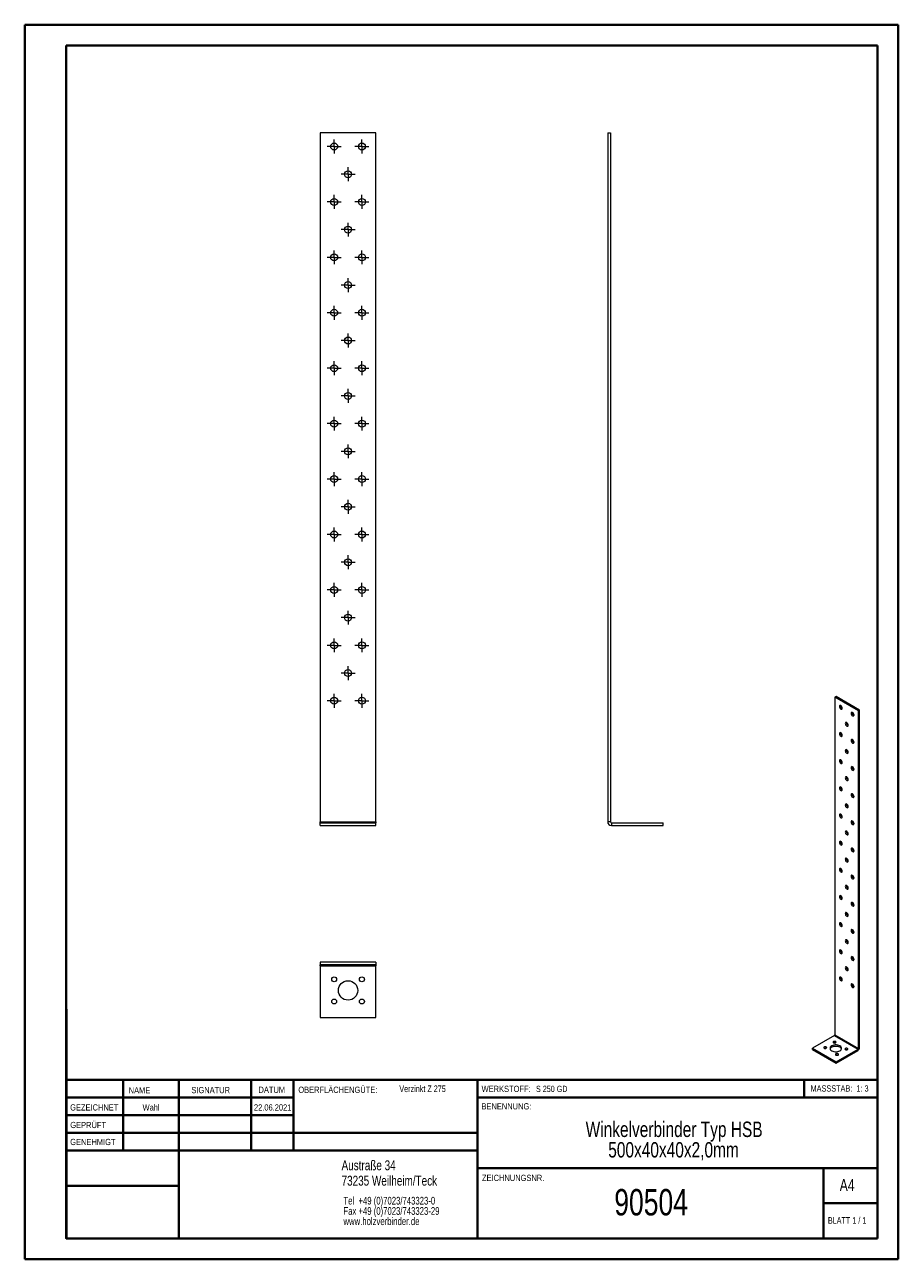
# Model space of a CAD drawing. Header units: millimetres. Extents: x 0 to 210, y 0 to 297.
import ezdxf

# ---------------------------------------------------------------- set-up
doc = ezdxf.new("R2010")
doc.units = ezdxf.units.MM
doc.styles.add('SLDTEXTSTYLE0', font='TXT', dxfattribs={"width": 0.75})
doc.styles.add('SLDTEXTSTYLE1', font='TXT', dxfattribs={"width": 0.681818})
doc.styles.add('SLDTEXTSTYLE2', font='TXT', dxfattribs={"width": 0.7})
doc.styles.add('SLDTEXTSTYLE3', font='TXT', dxfattribs={"width": 0.6875})

# ---------------------------------------------------------------- blocks, each defined once
blk = doc.blocks.new('SW_NOTE_0')
at = {"color": 0, "linetype": 'Continuous', "lineweight": 0, "char_height": 1.8521, "attachment_point": 1, "style": 'SLDTEXTSTYLE0'}
for s, insert in [('Tel  +49 (0)7023/743323-0', (0, 2.39)), ('Fax +49 (0)7023/743323-29', (0, -0.08)), ('www.holzverbinder.de', (0, -2.55))]:
    blk.add_mtext(s, dxfattribs=dict(at, insert=insert))
blk = doc.blocks.new('SW_NOTE_1')
at = {"color": 0, "linetype": 'Continuous', "lineweight": 0, "char_height": 3.7042, "attachment_point": 2, "style": 'SLDTEXTSTYLE0'}
for s, insert in [('Winkelverbinder Typ HSB', (28.82, 4.77)), ('500x40x40x2,0mm', (28.68, -0.16))]:
    blk.add_mtext(s, dxfattribs=dict(at, insert=insert))
blk = doc.blocks.new('SW_CENTERMARKSYMBOL_0')
at = {"color": 0, "linetype": 'Continuous', "lineweight": 0}
for p, q in [((-0.83, 0), (-1.67, 0)), ((0, 0), (-0.83, 0)), ((0, 0.83), (0, 1.67)), ((0, 0), (0, 0.83)), ((0, 0), (0, -0.83)), ((0, 0), (0.83, 0)), ((0.83, 0), (1.67, 0)), ((0, -0.83), (0, -1.67))]:
    blk.add_line(p, q, dxfattribs=at)
blk = doc.blocks.new('SW_CENTERMARKSYMBOL_1')
at = {"color": 0, "linetype": 'Continuous', "lineweight": 0}
for p, q in [((-0.83, 0), (-1.67, 0)), ((0, 0), (-0.83, 0)), ((0, 0.83), (0, 1.67)), ((0, 0), (0, 0.83)), ((0, 0), (0, -0.83)), ((0, 0), (0.83, 0)), ((0.83, 0), (1.67, 0)), ((0, -0.83), (0, -1.67))]:
    blk.add_line(p, q, dxfattribs=at)
blk = doc.blocks.new('SW_CENTERMARKSYMBOL_2')
at = {"color": 0, "linetype": 'Continuous', "lineweight": 0}
for p, q in [((-0.83, 0), (-1.67, 0)), ((0, 0), (-0.83, 0)), ((0, 0.83), (0, 1.67)), ((0, 0), (0, 0.83)), ((0, 0), (0, -0.83)), ((0, 0), (0.83, 0)), ((0.83, 0), (1.67, 0)), ((0, -0.83), (0, -1.67))]:
    blk.add_line(p, q, dxfattribs=at)
blk = doc.blocks.new('SW_CENTERMARKSYMBOL_3')
at = {"color": 0, "linetype": 'Continuous', "lineweight": 0}
for p, q in [((-0.83, 0), (-1.67, 0)), ((0, 0), (-0.83, 0)), ((0, 0.83), (0, 1.67)), ((0, 0), (0, 0.83)), ((0, 0), (0, -0.83)), ((0, 0), (0.83, 0)), ((0.83, 0), (1.67, 0)), ((0, -0.83), (0, -1.67))]:
    blk.add_line(p, q, dxfattribs=at)
blk = doc.blocks.new('SW_CENTERMARKSYMBOL_4')
at = {"color": 0, "linetype": 'Continuous', "lineweight": 0}
for p, q in [((-0.83, 0), (-1.67, 0)), ((0, 0), (-0.83, 0)), ((0, 0.83), (0, 1.67)), ((0, 0), (0, 0.83)), ((0, 0), (0, -0.83)), ((0, 0), (0.83, 0)), ((0.83, 0), (1.67, 0)), ((0, -0.83), (0, -1.67))]:
    blk.add_line(p, q, dxfattribs=at)
blk = doc.blocks.new('SW_CENTERMARKSYMBOL_5')
at = {"color": 0, "linetype": 'Continuous', "lineweight": 0}
for p, q in [((-0.83, 0), (-1.67, 0)), ((0, 0), (-0.83, 0)), ((0, 0.83), (0, 1.67)), ((0, 0), (0, 0.83)), ((0, 0), (0, -0.83)), ((0, 0), (0.83, 0)), ((0.83, 0), (1.67, 0)), ((0, -0.83), (0, -1.67))]:
    blk.add_line(p, q, dxfattribs=at)
blk = doc.blocks.new('SW_CENTERMARKSYMBOL_6')
at = {"color": 0, "linetype": 'Continuous', "lineweight": 0}
for p, q in [((-0.83, 0), (-1.67, 0)), ((0, 0), (-0.83, 0)), ((0, 0.83), (0, 1.67)), ((0, 0), (0, 0.83)), ((0, 0), (0, -0.83)), ((0, 0), (0.83, 0)), ((0.83, 0), (1.67, 0)), ((0, -0.83), (0, -1.67))]:
    blk.add_line(p, q, dxfattribs=at)
blk = doc.blocks.new('SW_CENTERMARKSYMBOL_7')
at = {"color": 0, "linetype": 'Continuous', "lineweight": 0}
for p, q in [((-0.83, 0), (-1.67, 0)), ((0, 0), (-0.83, 0)), ((0, 0.83), (0, 1.67)), ((0, 0), (0, 0.83)), ((0, 0), (0, -0.83)), ((0, 0), (0.83, 0)), ((0.83, 0), (1.67, 0)), ((0, -0.83), (0, -1.67))]:
    blk.add_line(p, q, dxfattribs=at)
blk = doc.blocks.new('SW_CENTERMARKSYMBOL_8')
at = {"color": 0, "linetype": 'Continuous', "lineweight": 0}
for p, q in [((-0.83, 0), (-1.67, 0)), ((0, 0), (-0.83, 0)), ((0, 0.83), (0, 1.67)), ((0, 0), (0, 0.83)), ((0, 0), (0, -0.83)), ((0, 0), (0.83, 0)), ((0.83, 0), (1.67, 0)), ((0, -0.83), (0, -1.67))]:
    blk.add_line(p, q, dxfattribs=at)
blk = doc.blocks.new('SW_CENTERMARKSYMBOL_9')
at = {"color": 0, "linetype": 'Continuous', "lineweight": 0}
for p, q in [((-0.83, 0), (-1.67, 0)), ((0, 0), (-0.83, 0)), ((0, 0.83), (0, 1.67)), ((0, 0), (0, 0.83)), ((0, 0), (0, -0.83)), ((0, 0), (0.83, 0)), ((0.83, 0), (1.67, 0)), ((0, -0.83), (0, -1.67))]:
    blk.add_line(p, q, dxfattribs=at)
blk = doc.blocks.new('SW_CENTERMARKSYMBOL_10')
at = {"color": 0, "linetype": 'Continuous', "lineweight": 0}
for p, q in [((-0.83, 0), (-1.67, 0)), ((0, 0), (-0.83, 0)), ((0, 0.83), (0, 1.67)), ((0, 0), (0, 0.83)), ((0, 0), (0, -0.83)), ((0, 0), (0.83, 0)), ((0.83, 0), (1.67, 0)), ((0, -0.83), (0, -1.67))]:
    blk.add_line(p, q, dxfattribs=at)
blk = doc.blocks.new('SW_CENTERMARKSYMBOL_11')
at = {"color": 0, "linetype": 'Continuous', "lineweight": 0}
for p, q in [((-0.83, 0), (-1.67, 0)), ((0, 0), (-0.83, 0)), ((0, 0.83), (0, 1.67)), ((0, 0), (0, 0.83)), ((0, 0), (0, -0.83)), ((0, 0), (0.83, 0)), ((0.83, 0), (1.67, 0)), ((0, -0.83), (0, -1.67))]:
    blk.add_line(p, q, dxfattribs=at)
blk = doc.blocks.new('SW_CENTERMARKSYMBOL_12')
at = {"color": 0, "linetype": 'Continuous', "lineweight": 0}
for p, q in [((-0.83, 0), (-1.67, 0)), ((0, 0), (-0.83, 0)), ((0, 0.83), (0, 1.67)), ((0, 0), (0, 0.83)), ((0, 0), (0, -0.83)), ((0, 0), (0.83, 0)), ((0.83, 0), (1.67, 0)), ((0, -0.83), (0, -1.67))]:
    blk.add_line(p, q, dxfattribs=at)
blk = doc.blocks.new('SW_CENTERMARKSYMBOL_13')
at = {"color": 0, "linetype": 'Continuous', "lineweight": 0}
for p, q in [((-0.83, 0), (-1.67, 0)), ((0, 0), (-0.83, 0)), ((0, 0.83), (0, 1.67)), ((0, 0), (0, 0.83)), ((0, 0), (0, -0.83)), ((0, 0), (0.83, 0)), ((0.83, 0), (1.67, 0)), ((0, -0.83), (0, -1.67))]:
    blk.add_line(p, q, dxfattribs=at)
blk = doc.blocks.new('SW_CENTERMARKSYMBOL_14')
at = {"color": 0, "linetype": 'Continuous', "lineweight": 0}
for p, q in [((-0.83, 0), (-1.67, 0)), ((0, 0), (-0.83, 0)), ((0, 0.83), (0, 1.67)), ((0, 0), (0, 0.83)), ((0, 0), (0, -0.83)), ((0, 0), (0.83, 0)), ((0.83, 0), (1.67, 0)), ((0, -0.83), (0, -1.67))]:
    blk.add_line(p, q, dxfattribs=at)
blk = doc.blocks.new('SW_CENTERMARKSYMBOL_15')
at = {"color": 0, "linetype": 'Continuous', "lineweight": 0}
for p, q in [((-0.83, 0), (-1.67, 0)), ((0, 0), (-0.83, 0)), ((0, 0.83), (0, 1.67)), ((0, 0), (0, 0.83)), ((0, 0), (0, -0.83)), ((0, 0), (0.83, 0)), ((0.83, 0), (1.67, 0)), ((0, -0.83), (0, -1.67))]:
    blk.add_line(p, q, dxfattribs=at)
blk = doc.blocks.new('SW_CENTERMARKSYMBOL_16')
at = {"color": 0, "linetype": 'Continuous', "lineweight": 0}
for p, q in [((-0.83, 0), (-1.67, 0)), ((0, 0), (-0.83, 0)), ((0, 0.83), (0, 1.67)), ((0, 0), (0, 0.83)), ((0, 0), (0, -0.83)), ((0, 0), (0.83, 0)), ((0.83, 0), (1.67, 0)), ((0, -0.83), (0, -1.67))]:
    blk.add_line(p, q, dxfattribs=at)
blk = doc.blocks.new('SW_CENTERMARKSYMBOL_17')
at = {"color": 0, "linetype": 'Continuous', "lineweight": 0}
for p, q in [((-0.83, 0), (-1.67, 0)), ((0, 0), (-0.83, 0)), ((0, 0.83), (0, 1.67)), ((0, 0), (0, 0.83)), ((0, 0), (0, -0.83)), ((0, 0), (0.83, 0)), ((0.83, 0), (1.67, 0)), ((0, -0.83), (0, -1.67))]:
    blk.add_line(p, q, dxfattribs=at)
blk = doc.blocks.new('SW_CENTERMARKSYMBOL_18')
at = {"color": 0, "linetype": 'Continuous', "lineweight": 0}
for p, q in [((-0.83, 0), (-1.67, 0)), ((0, 0), (-0.83, 0)), ((0, 0.83), (0, 1.67)), ((0, 0), (0, 0.83)), ((0, 0), (0, -0.83)), ((0, 0), (0.83, 0)), ((0.83, 0), (1.67, 0)), ((0, -0.83), (0, -1.67))]:
    blk.add_line(p, q, dxfattribs=at)
blk = doc.blocks.new('SW_CENTERMARKSYMBOL_19')
at = {"color": 0, "linetype": 'Continuous', "lineweight": 0}
for p, q in [((-0.83, 0), (-1.67, 0)), ((0, 0), (-0.83, 0)), ((0, 0.83), (0, 1.67)), ((0, 0), (0, 0.83)), ((0, 0), (0, -0.83)), ((0, 0), (0.83, 0)), ((0.83, 0), (1.67, 0)), ((0, -0.83), (0, -1.67))]:
    blk.add_line(p, q, dxfattribs=at)
blk = doc.blocks.new('SW_CENTERMARKSYMBOL_20')
at = {"color": 0, "linetype": 'Continuous', "lineweight": 0}
for p, q in [((-0.83, 0), (-1.67, 0)), ((0, 0), (-0.83, 0)), ((0, 0.83), (0, 1.67)), ((0, 0), (0, 0.83)), ((0, 0), (0, -0.83)), ((0, 0), (0.83, 0)), ((0.83, 0), (1.67, 0)), ((0, -0.83), (0, -1.67))]:
    blk.add_line(p, q, dxfattribs=at)
blk = doc.blocks.new('SW_CENTERMARKSYMBOL_21')
at = {"color": 0, "linetype": 'Continuous', "lineweight": 0}
for p, q in [((-0.83, 0), (-1.67, 0)), ((0, 0), (-0.83, 0)), ((0, 0.83), (0, 1.67)), ((0, 0), (0, 0.83)), ((0, 0), (0, -0.83)), ((0, 0), (0.83, 0)), ((0.83, 0), (1.67, 0)), ((0, -0.83), (0, -1.67))]:
    blk.add_line(p, q, dxfattribs=at)
blk = doc.blocks.new('SW_CENTERMARKSYMBOL_22')
at = {"color": 0, "linetype": 'Continuous', "lineweight": 0}
for p, q in [((-0.83, 0), (-1.67, 0)), ((0, 0), (-0.83, 0)), ((0, 0.83), (0, 1.67)), ((0, 0), (0, 0.83)), ((0, 0), (0, -0.83)), ((0, 0), (0.83, 0)), ((0.83, 0), (1.67, 0)), ((0, -0.83), (0, -1.67))]:
    blk.add_line(p, q, dxfattribs=at)
blk = doc.blocks.new('SW_CENTERMARKSYMBOL_23')
at = {"color": 0, "linetype": 'Continuous', "lineweight": 0}
for p, q in [((-0.83, 0), (-1.67, 0)), ((0, 0), (-0.83, 0)), ((0, 0.83), (0, 1.67)), ((0, 0), (0, 0.83)), ((0, 0), (0, -0.83)), ((0, 0), (0.83, 0)), ((0.83, 0), (1.67, 0)), ((0, -0.83), (0, -1.67))]:
    blk.add_line(p, q, dxfattribs=at)
blk = doc.blocks.new('SW_CENTERMARKSYMBOL_24')
at = {"color": 0, "linetype": 'Continuous', "lineweight": 0}
for p, q in [((-0.83, 0), (-1.67, 0)), ((0, 0), (-0.83, 0)), ((0, 0.83), (0, 1.67)), ((0, 0), (0, 0.83)), ((0, 0), (0, -0.83)), ((0, 0), (0.83, 0)), ((0.83, 0), (1.67, 0)), ((0, -0.83), (0, -1.67))]:
    blk.add_line(p, q, dxfattribs=at)
blk = doc.blocks.new('SW_CENTERMARKSYMBOL_25')
at = {"color": 0, "linetype": 'Continuous', "lineweight": 0}
for p, q in [((-0.83, 0), (-1.67, 0)), ((0, 0), (-0.83, 0)), ((0, 0.83), (0, 1.67)), ((0, 0), (0, 0.83)), ((0, 0), (0, -0.83)), ((0, 0), (0.83, 0)), ((0.83, 0), (1.67, 0)), ((0, -0.83), (0, -1.67))]:
    blk.add_line(p, q, dxfattribs=at)
blk = doc.blocks.new('SW_CENTERMARKSYMBOL_26')
at = {"color": 0, "linetype": 'Continuous', "lineweight": 0}
for p, q in [((-0.83, 0), (-1.67, 0)), ((0, 0), (-0.83, 0)), ((0, 0.83), (0, 1.67)), ((0, 0), (0, 0.83)), ((0, 0), (0, -0.83)), ((0, 0), (0.83, 0)), ((0.83, 0), (1.67, 0)), ((0, -0.83), (0, -1.67))]:
    blk.add_line(p, q, dxfattribs=at)
blk = doc.blocks.new('SW_CENTERMARKSYMBOL_27')
at = {"color": 0, "linetype": 'Continuous', "lineweight": 0}
for p, q in [((-0.83, 0), (-1.67, 0)), ((0, 0), (-0.83, 0)), ((0, 0.83), (0, 1.67)), ((0, 0), (0, 0.83)), ((0, 0), (0, -0.83)), ((0, 0), (0.83, 0)), ((0.83, 0), (1.67, 0)), ((0, -0.83), (0, -1.67))]:
    blk.add_line(p, q, dxfattribs=at)
blk = doc.blocks.new('SW_CENTERMARKSYMBOL_28')
at = {"color": 0, "linetype": 'Continuous', "lineweight": 0}
for p, q in [((-0.83, 0), (-1.67, 0)), ((0, 0), (-0.83, 0)), ((0, 0.83), (0, 1.67)), ((0, 0), (0, 0.83)), ((0, 0), (0, -0.83)), ((0, 0), (0.83, 0)), ((0.83, 0), (1.67, 0)), ((0, -0.83), (0, -1.67))]:
    blk.add_line(p, q, dxfattribs=at)
blk = doc.blocks.new('SW_CENTERMARKSYMBOL_29')
at = {"color": 0, "linetype": 'Continuous', "lineweight": 0}
for p, q in [((-0.83, 0), (-1.67, 0)), ((0, 0), (-0.83, 0)), ((0, 0.83), (0, 1.67)), ((0, 0), (0, 0.83)), ((0, 0), (0, -0.83)), ((0, 0), (0.83, 0)), ((0.83, 0), (1.67, 0)), ((0, -0.83), (0, -1.67))]:
    blk.add_line(p, q, dxfattribs=at)
blk = doc.blocks.new('SW_CENTERMARKSYMBOL_30')
at = {"color": 0, "linetype": 'Continuous', "lineweight": 0}
for p, q in [((-0.83, 0), (-1.67, 0)), ((0, 0), (-0.83, 0)), ((0, 0.83), (0, 1.67)), ((0, 0), (0, 0.83)), ((0, 0), (0, -0.83)), ((0, 0), (0.83, 0)), ((0.83, 0), (1.67, 0)), ((0, -0.83), (0, -1.67))]:
    blk.add_line(p, q, dxfattribs=at)
blk = doc.blocks.new('SW_CENTERMARKSYMBOL_31')
at = {"color": 0, "linetype": 'Continuous', "lineweight": 0}
for p, q in [((-0.83, 0), (-1.67, 0)), ((0, 0), (-0.83, 0)), ((0, 0.83), (0, 1.67)), ((0, 0), (0, 0.83)), ((0, 0), (0, -0.83)), ((0, 0), (0.83, 0)), ((0.83, 0), (1.67, 0)), ((0, -0.83), (0, -1.67))]:
    blk.add_line(p, q, dxfattribs=at)

msp = doc.modelspace()

# ---------------------------------------------------------------- linework, layer by layer
at = {"color": 7, "linetype": 'Continuous', "lineweight": 40}
for p, q in [((0.08, 0.21), (0.08, 297.21)), ((0.08, 297.21), (210.08, 297.21)), ((210.08, 0.21), (210.08, 297.21)), ((210.08, 292.21), (210.08, 297.21)), ((10.08, 292.21), (205.08, 292.21)), ((10.08, 5.21), (10.08, 292.21)), ((205.08, 5.21), (205.08, 292.21)), ((10.11, 60.37), (10.11, 5.12)), ((205.08, 43.37), (10.11, 43.37)), ((23.71, 43.37), (23.71, 26.37)), ((37.1, 43.37), (37.1, 5.12)), ((54.51, 43.37), (54.51, 26.37)), ((64.71, 26.37), (64.71, 43.37)), ((108.91, 43.37), (108.91, 5.12)), ((187.47, 39.12), (187.47, 43.37)), ((64.71, 39.1), (10.11, 39.1)), ((205.08, 39.12), (108.91, 39.12)), ((64.71, 34.87), (10.11, 34.87)), ((108.91, 30.62), (10.11, 30.62)), ((108.91, 26.37), (10.11, 26.37)), ((108.91, 22.12), (205.08, 22.12)), ((192.08, 5.21), (192.08, 22.21)), ((37.1, 17.87), (10.11, 17.87)), ((10.11, 13.71), (10.08, 13.71)), ((205.08, 13.71), (192.08, 13.71)), ((10.11, 9.46), (10.08, 9.46)), ((10.08, 5.21), (205.08, 5.21)), ((205.08, 5.21), (180.99, 5.21)), ((0.08, 0.21), (210.08, 0.21))]:
    msp.add_line(p, q, dxfattribs=at)
at = {"color": 7, "linetype": 'Continuous', "lineweight": 15}
for p, q in [((71.14, 271.24), (71.14, 105.49)), ((84.47, 271.24), (71.14, 271.24)), ((84.47, 105.49), (84.47, 271.24)), ((140.22, 271.24), (140.88, 271.24)), ((140.22, 271.24), (140.22, 105.49)), ((140.88, 271.24), (140.88, 105.49)), ((195.13, 135.6), (194.84, 135.44)), ((200.5, 132.17), (194.84, 135.44)), ((194.84, 135.44), (194.84, 54.23)), ((200.78, 132.34), (195.13, 135.6)), ((200.78, 132.34), (200.5, 132.17)), ((200.5, 50.96), (200.5, 132.17)), ((200.78, 51.13), (200.78, 132.34)), ((71.14, 105.49), (84.47, 105.49)), ((71.14, 105.24), (71.14, 105.49)), ((71.14, 104.58), (71.14, 105.24)), ((71.14, 105.24), (84.47, 105.24)), ((71.14, 104.58), (84.47, 104.58)), ((84.47, 105.49), (84.47, 105.24)), ((84.47, 104.58), (84.47, 105.24)), ((140.88, 105.49), (140.22, 105.49)), ((141.13, 105.24), (141.13, 104.58)), ((141.13, 105.24), (153.55, 105.24)), ((141.13, 104.58), (153.55, 104.58)), ((153.55, 104.58), (153.55, 105.24)), ((71.14, 71.73), (71.14, 71.07)), ((84.47, 71.73), (71.14, 71.73)), ((84.47, 71.73), (84.47, 71.07)), ((84.47, 71.07), (71.14, 71.07)), ((71.14, 70.82), (71.14, 71.07)), ((71.14, 70.82), (84.47, 70.82)), ((71.14, 70.82), (71.14, 58.4)), ((84.47, 71.07), (84.47, 70.82)), ((84.47, 58.4), (84.47, 70.82)), ((71.14, 58.4), (84.47, 58.4)), ((194.74, 54.05), (189.47, 51.01)), ((194.74, 54.05), (200.4, 50.78)), ((194.84, 54.23), (200.5, 50.96)), ((189.47, 50.68), (189.47, 51.01)), ((189.47, 51.01), (195.13, 47.74)), ((189.47, 50.68), (195.13, 47.42)), ((195.13, 47.74), (200.4, 50.78)), ((200.4, 50.46), (200.4, 50.78)), ((200.78, 51.13), (200.5, 50.96)), ((195.13, 47.42), (200.4, 50.46)), ((195.13, 47.42), (195.13, 47.74))]:
    msp.add_line(p, q, dxfattribs=at)
at = {"color": 7, "linetype": 'Continuous', "lineweight": 0}
for p, q in [((64.71, 39.12), (10.11, 39.12)), ((23.71, 5.21), (23.71, 5.12)), ((54.51, 5.21), (54.51, 5.12))]:
    msp.add_line(p, q, dxfattribs=at)
at = {"color": 7, "linetype": 'Continuous', "lineweight": 15, "flags": 128}
for points in [[(196.61, 132.78), (196.59, 132.96), (196.51, 133.13), (196.39, 133.29), (196.26, 133.4), (196.12, 133.44), (196.01, 133.42), (195.93, 133.33), (195.91, 133.19), (195.93, 133.02), (196.01, 132.84), (196.12, 132.69), (196.26, 132.58), (196.39, 132.53), (196.51, 132.56), (196.59, 132.64), (196.61, 132.78)], [(199.44, 131.15), (199.41, 131.32), (199.34, 131.5), (199.22, 131.65), (199.09, 131.76), (198.95, 131.81), (198.84, 131.79), (198.76, 131.7), (198.73, 131.56), (198.76, 131.39), (198.84, 131.21), (198.95, 131.06), (199.09, 130.95), (199.22, 130.9), (199.34, 130.92), (199.41, 131.01), (199.44, 131.15)], [(198.03, 128.7), (198, 128.87), (197.92, 129.05), (197.81, 129.2), (197.67, 129.31), (197.54, 129.36), (197.42, 129.34), (197.35, 129.25), (197.32, 129.11), (197.35, 128.94), (197.42, 128.76), (197.54, 128.61), (197.67, 128.5), (197.81, 128.45), (197.92, 128.47), (198, 128.56), (198.03, 128.7)], [(196.61, 126.25), (196.59, 126.42), (196.51, 126.6), (196.39, 126.75), (196.26, 126.86), (196.12, 126.91), (196.01, 126.89), (195.93, 126.8), (195.91, 126.66), (195.93, 126.49), (196.01, 126.31), (196.12, 126.16), (196.26, 126.05), (196.39, 126), (196.51, 126.02), (196.59, 126.11), (196.61, 126.25)], [(199.44, 124.62), (199.41, 124.79), (199.34, 124.97), (199.22, 125.12), (199.09, 125.23), (198.95, 125.28), (198.84, 125.26), (198.76, 125.17), (198.73, 125.03), (198.76, 124.86), (198.84, 124.68), (198.95, 124.52), (199.09, 124.41), (199.22, 124.37), (199.34, 124.39), (199.41, 124.48), (199.44, 124.62)], [(198.03, 122.17), (198, 122.34), (197.92, 122.52), (197.81, 122.67), (197.67, 122.78), (197.54, 122.83), (197.42, 122.81), (197.35, 122.72), (197.32, 122.58), (197.35, 122.41), (197.42, 122.23), (197.54, 122.07), (197.67, 121.97), (197.81, 121.92), (197.92, 121.94), (198, 122.03), (198.03, 122.17)], [(196.61, 119.72), (196.59, 119.89), (196.51, 120.07), (196.39, 120.22), (196.26, 120.33), (196.12, 120.38), (196.01, 120.36), (195.93, 120.27), (195.91, 120.13), (195.93, 119.96), (196.01, 119.78), (196.12, 119.62), (196.26, 119.52), (196.39, 119.47), (196.51, 119.49), (196.59, 119.58), (196.61, 119.72)], [(198.03, 115.64), (198, 115.81), (197.92, 115.99), (197.81, 116.14), (197.67, 116.25), (197.54, 116.3), (197.42, 116.27), (197.35, 116.19), (197.32, 116.05), (197.35, 115.87), (197.42, 115.7), (197.54, 115.54), (197.67, 115.43), (197.81, 115.39), (197.92, 115.41), (198, 115.5), (198.03, 115.64)], [(199.44, 118.09), (199.41, 118.26), (199.34, 118.44), (199.22, 118.59), (199.09, 118.7), (198.95, 118.75), (198.84, 118.72), (198.76, 118.64), (198.73, 118.49), (198.76, 118.32), (198.84, 118.15), (198.95, 117.99), (199.09, 117.88), (199.22, 117.84), (199.34, 117.86), (199.41, 117.95), (199.44, 118.09)], [(196.61, 113.19), (196.59, 113.36), (196.51, 113.54), (196.39, 113.69), (196.26, 113.8), (196.12, 113.85), (196.01, 113.82), (195.93, 113.74), (195.91, 113.6), (195.93, 113.42), (196.01, 113.25), (196.12, 113.09), (196.26, 112.98), (196.39, 112.94), (196.51, 112.96), (196.59, 113.05), (196.61, 113.19)], [(199.44, 111.55), (199.41, 111.73), (199.34, 111.9), (199.22, 112.06), (199.09, 112.17), (198.95, 112.21), (198.84, 112.19), (198.76, 112.1), (198.73, 111.96), (198.76, 111.79), (198.84, 111.61), (198.95, 111.46), (199.09, 111.35), (199.22, 111.3), (199.34, 111.33), (199.41, 111.41), (199.44, 111.55)], [(196.61, 106.65), (196.59, 106.83), (196.51, 107), (196.39, 107.16), (196.26, 107.27), (196.12, 107.31), (196.01, 107.29), (195.93, 107.2), (195.91, 107.06), (195.93, 106.89), (196.01, 106.71), (196.12, 106.56), (196.26, 106.45), (196.39, 106.4), (196.51, 106.43), (196.59, 106.51), (196.61, 106.65)], [(198.03, 109.1), (198, 109.28), (197.92, 109.45), (197.81, 109.61), (197.67, 109.72), (197.54, 109.76), (197.42, 109.74), (197.35, 109.65), (197.32, 109.51), (197.35, 109.34), (197.42, 109.16), (197.54, 109.01), (197.67, 108.9), (197.81, 108.85), (197.92, 108.88), (198, 108.96), (198.03, 109.1)], [(199.44, 105.02), (199.41, 105.19), (199.34, 105.37), (199.22, 105.53), (199.09, 105.63), (198.95, 105.68), (198.84, 105.66), (198.76, 105.57), (198.73, 105.43), (198.76, 105.26), (198.84, 105.08), (198.95, 104.93), (199.09, 104.82), (199.22, 104.77), (199.34, 104.79), (199.41, 104.88), (199.44, 105.02)], [(198.03, 102.57), (198, 102.74), (197.92, 102.92), (197.81, 103.08), (197.67, 103.18), (197.54, 103.23), (197.42, 103.21), (197.35, 103.12), (197.32, 102.98), (197.35, 102.81), (197.42, 102.63), (197.54, 102.48), (197.67, 102.37), (197.81, 102.32), (197.92, 102.34), (198, 102.43), (198.03, 102.57)], [(196.61, 100.12), (196.59, 100.29), (196.51, 100.47), (196.39, 100.63), (196.26, 100.73), (196.12, 100.78), (196.01, 100.76), (195.93, 100.67), (195.91, 100.53), (195.93, 100.36), (196.01, 100.18), (196.12, 100.03), (196.26, 99.92), (196.39, 99.87), (196.51, 99.89), (196.59, 99.98), (196.61, 100.12)], [(199.44, 98.49), (199.41, 98.66), (199.34, 98.84), (199.22, 98.99), (199.09, 99.1), (198.95, 99.15), (198.84, 99.13), (198.76, 99.04), (198.73, 98.9), (198.76, 98.73), (198.84, 98.55), (198.95, 98.39), (199.09, 98.29), (199.22, 98.24), (199.34, 98.26), (199.41, 98.35), (199.44, 98.49)], [(198.03, 96.04), (198, 96.21), (197.92, 96.39), (197.81, 96.54), (197.67, 96.65), (197.54, 96.7), (197.42, 96.68), (197.35, 96.59), (197.32, 96.45), (197.35, 96.28), (197.42, 96.1), (197.54, 95.94), (197.67, 95.84), (197.81, 95.79), (197.92, 95.81), (198, 95.9), (198.03, 96.04)], [(196.61, 93.59), (196.59, 93.76), (196.51, 93.94), (196.39, 94.09), (196.26, 94.2), (196.12, 94.25), (196.01, 94.23), (195.93, 94.14), (195.91, 94), (195.93, 93.83), (196.01, 93.65), (196.12, 93.5), (196.26, 93.39), (196.39, 93.34), (196.51, 93.36), (196.59, 93.45), (196.61, 93.59)], [(199.44, 91.96), (199.41, 92.13), (199.34, 92.31), (199.22, 92.46), (199.09, 92.57), (198.95, 92.62), (198.84, 92.59), (198.76, 92.51), (198.73, 92.37), (198.76, 92.19), (198.84, 92.02), (198.95, 91.86), (199.09, 91.75), (199.22, 91.71), (199.34, 91.73), (199.41, 91.82), (199.44, 91.96)], [(198.03, 89.51), (198, 89.68), (197.92, 89.86), (197.81, 90.01), (197.67, 90.12), (197.54, 90.17), (197.42, 90.14), (197.35, 90.06), (197.32, 89.92), (197.35, 89.74), (197.42, 89.57), (197.54, 89.41), (197.67, 89.3), (197.81, 89.26), (197.92, 89.28), (198, 89.37), (198.03, 89.51)], [(196.61, 87.06), (196.59, 87.23), (196.51, 87.41), (196.39, 87.56), (196.26, 87.67), (196.12, 87.72), (196.01, 87.69), (195.93, 87.61), (195.91, 87.47), (195.93, 87.29), (196.01, 87.12), (196.12, 86.96), (196.26, 86.85), (196.39, 86.81), (196.51, 86.83), (196.59, 86.92), (196.61, 87.06)], [(198.03, 82.98), (198, 83.15), (197.92, 83.32), (197.81, 83.48), (197.67, 83.59), (197.54, 83.63), (197.42, 83.61), (197.35, 83.52), (197.32, 83.38), (197.35, 83.21), (197.42, 83.03), (197.54, 82.88), (197.67, 82.77), (197.81, 82.72), (197.92, 82.75), (198, 82.83), (198.03, 82.98)], [(199.44, 85.42), (199.41, 85.6), (199.34, 85.77), (199.22, 85.93), (199.09, 86.04), (198.95, 86.08), (198.84, 86.06), (198.76, 85.97), (198.73, 85.83), (198.76, 85.66), (198.84, 85.48), (198.95, 85.33), (199.09, 85.22), (199.22, 85.17), (199.34, 85.2), (199.41, 85.28), (199.44, 85.42)], [(196.61, 80.53), (196.59, 80.7), (196.51, 80.87), (196.39, 81.03), (196.26, 81.14), (196.12, 81.18), (196.01, 81.16), (195.93, 81.07), (195.91, 80.93), (195.93, 80.76), (196.01, 80.59), (196.12, 80.43), (196.26, 80.32), (196.39, 80.27), (196.51, 80.3), (196.59, 80.38), (196.61, 80.53)], [(199.44, 78.89), (199.41, 79.06), (199.34, 79.24), (199.22, 79.4), (199.09, 79.51), (198.95, 79.55), (198.84, 79.53), (198.76, 79.44), (198.73, 79.3), (198.76, 79.13), (198.84, 78.95), (198.95, 78.8), (199.09, 78.69), (199.22, 78.64), (199.34, 78.66), (199.41, 78.75), (199.44, 78.89)], [(196.61, 73.99), (196.59, 74.16), (196.51, 74.34), (196.39, 74.5), (196.26, 74.61), (196.12, 74.65), (196.01, 74.63), (195.93, 74.54), (195.91, 74.4), (195.93, 74.23), (196.01, 74.05), (196.12, 73.9), (196.26, 73.79), (196.39, 73.74), (196.51, 73.76), (196.59, 73.85), (196.61, 73.99)], [(198.03, 76.44), (198, 76.61), (197.92, 76.79), (197.81, 76.95), (197.67, 77.06), (197.54, 77.1), (197.42, 77.08), (197.35, 76.99), (197.32, 76.85), (197.35, 76.68), (197.42, 76.5), (197.54, 76.35), (197.67, 76.24), (197.81, 76.19), (197.92, 76.21), (198, 76.3), (198.03, 76.44)], [(199.44, 72.36), (199.41, 72.53), (199.34, 72.71), (199.22, 72.86), (199.09, 72.97), (198.95, 73.02), (198.84, 73), (198.76, 72.91), (198.73, 72.77), (198.76, 72.6), (198.84, 72.42), (198.95, 72.27), (199.09, 72.16), (199.22, 72.11), (199.34, 72.13), (199.41, 72.22), (199.44, 72.36)], [(198.03, 69.91), (198, 70.08), (197.92, 70.26), (197.81, 70.41), (197.67, 70.52), (197.54, 70.57), (197.42, 70.55), (197.35, 70.46), (197.32, 70.32), (197.35, 70.15), (197.42, 69.97), (197.54, 69.82), (197.67, 69.71), (197.81, 69.66), (197.92, 69.68), (198, 69.77), (198.03, 69.91)], [(196.61, 67.46), (196.59, 67.63), (196.51, 67.81), (196.39, 67.96), (196.26, 68.07), (196.12, 68.12), (196.01, 68.1), (195.93, 68.01), (195.91, 67.87), (195.93, 67.7), (196.01, 67.52), (196.12, 67.37), (196.26, 67.26), (196.39, 67.21), (196.51, 67.23), (196.59, 67.32), (196.61, 67.46)], [(199.44, 65.83), (199.41, 66), (199.34, 66.18), (199.22, 66.33), (199.09, 66.44), (198.95, 66.49), (198.84, 66.47), (198.76, 66.38), (198.73, 66.24), (198.76, 66.06), (198.84, 65.89), (198.95, 65.73), (199.09, 65.62), (199.22, 65.58), (199.34, 65.6), (199.41, 65.69), (199.44, 65.83)], [(192.76, 50.98), (192.84, 51.05), (192.87, 51.13), (192.84, 51.21), (192.76, 51.28), (192.65, 51.32), (192.51, 51.34), (192.37, 51.32), (192.26, 51.28), (192.18, 51.21), (192.15, 51.13), (192.18, 51.05), (192.26, 50.98), (192.37, 50.94), (192.51, 50.92), (192.65, 50.94), (192.76, 50.98)], [(196.05, 50.4), (196.24, 50.54), (196.38, 50.7), (196.45, 50.88), (196.45, 51.06), (196.38, 51.23), (196.24, 51.4), (196.05, 51.54), (195.8, 51.65), (195.52, 51.73), (195.21, 51.77), (194.9, 51.77), (194.59, 51.73), (194.31, 51.65), (194.07, 51.54), (193.87, 51.4), (193.74, 51.23), (193.67, 51.06), (193.67, 50.88), (193.74, 50.7), (193.87, 50.54), (194.07, 50.4), (194.31, 50.28), (194.59, 50.2), (194.9, 50.16), (195.21, 50.16), (195.52, 50.2), (195.8, 50.28), (196.05, 50.4)], [(196.43, 50.8), (196.38, 50.91), (196.24, 51.07), (196.05, 51.21), (195.8, 51.32), (195.52, 51.4), (195.21, 51.44), (194.9, 51.44), (194.59, 51.4), (194.31, 51.32), (194.07, 51.21), (193.87, 51.07), (193.74, 50.91), (193.69, 50.8)], [(195.03, 52.29), (195.1, 52.36), (195.13, 52.44), (195.1, 52.52), (195.03, 52.58), (194.91, 52.63), (194.77, 52.64), (194.64, 52.63), (194.52, 52.58), (194.44, 52.52), (194.42, 52.44), (194.44, 52.36), (194.52, 52.29), (194.64, 52.25), (194.77, 52.23), (194.91, 52.25), (195.03, 52.29)], [(197.86, 50.66), (197.93, 50.72), (197.96, 50.8), (197.93, 50.88), (197.86, 50.95), (197.74, 50.99), (197.6, 51.01), (197.47, 50.99), (197.35, 50.95), (197.27, 50.88), (197.24, 50.8), (197.27, 50.72), (197.35, 50.66), (197.47, 50.61), (197.6, 50.6), (197.74, 50.61), (197.86, 50.66)], [(195.59, 49.35), (195.67, 49.42), (195.7, 49.5), (195.67, 49.58), (195.59, 49.64), (195.48, 49.69), (195.34, 49.7), (195.2, 49.69), (195.09, 49.64), (195.01, 49.58), (194.98, 49.5), (195.01, 49.42), (195.09, 49.35), (195.2, 49.31), (195.34, 49.29), (195.48, 49.31), (195.59, 49.35)]]:
    msp.add_lwpolyline(points, dxfattribs=at)
at = {"color": 7, "linetype": 'Continuous', "lineweight": 15}
for centre, radius in [((74.47, 267.91), 0.833), ((81.14, 267.91), 0.833), ((77.81, 261.24), 0.833), ((74.47, 254.58), 0.833), ((81.14, 254.58), 0.833), ((77.81, 247.91), 0.833), ((74.47, 241.24), 0.833), ((81.14, 241.24), 0.833), ((77.81, 234.58), 0.833), ((74.47, 227.91), 0.833), ((81.14, 227.91), 0.833), ((77.81, 221.24), 0.833), ((74.47, 214.58), 0.833), ((81.14, 214.58), 0.833), ((77.81, 207.91), 0.833), ((74.47, 201.24), 0.833), ((81.14, 201.24), 0.833), ((77.81, 194.58), 0.833), ((74.47, 187.91), 0.833), ((81.14, 187.91), 0.833), ((77.81, 181.24), 0.833), ((74.47, 174.58), 0.833), ((81.14, 174.58), 0.833), ((77.81, 167.91), 0.833), ((74.47, 161.24), 0.833), ((81.14, 161.24), 0.833), ((77.81, 154.58), 0.833), ((74.47, 147.91), 0.833), ((81.14, 147.91), 0.833), ((77.81, 141.24), 0.833), ((74.47, 134.58), 0.833), ((81.14, 134.58), 0.833), ((74.47, 67.57), 0.597), ((77.81, 64.9), 2.33), ((81.14, 67.57), 0.597), ((74.47, 62.23), 0.597), ((81.14, 62.23), 0.597)]:
    msp.add_circle(centre, radius, dxfattribs=at)
for centre, radius, start, end in [((196.88, 133.35), 0.694, 173.5768, 246.4179), ((199.71, 131.72), 0.694, 173.5768, 246.4179), ((198.3, 129.27), 0.694, 173.5768, 246.4179), ((196.88, 126.82), 0.694, 173.5768, 246.4179), ((199.71, 125.18), 0.694, 173.5768, 246.4179), ((198.3, 122.73), 0.694, 173.5768, 246.4179), ((196.88, 120.28), 0.694, 173.5768, 246.4179), ((198.3, 116.2), 0.694, 173.5768, 246.4179), ((199.71, 118.65), 0.694, 173.5768, 246.4179), ((196.88, 113.75), 0.694, 173.5768, 246.4179), ((199.71, 112.12), 0.694, 173.5768, 246.4179), ((196.88, 107.22), 0.694, 173.5768, 246.4179), ((198.3, 109.67), 0.694, 173.5768, 246.4179), ((141.13, 105.49), 0.912, 180, 270), ((141.13, 105.49), 0.246, 180, 270), ((199.71, 105.59), 0.694, 173.5768, 246.4179), ((198.3, 103.14), 0.694, 173.5768, 246.4179), ((196.88, 100.69), 0.694, 173.5768, 246.4179), ((199.71, 99.05), 0.694, 173.5768, 246.4179), ((198.3, 96.61), 0.694, 173.5768, 246.4179), ((196.88, 94.16), 0.694, 173.5768, 246.4179), ((199.71, 92.52), 0.694, 173.5768, 246.4179), ((198.3, 90.07), 0.694, 173.5768, 246.4179), ((196.88, 87.62), 0.694, 173.5768, 246.4179), ((198.3, 83.54), 0.694, 173.5768, 246.4179), ((199.71, 85.99), 0.694, 173.5768, 246.4179), ((196.88, 81.09), 0.694, 173.5768, 246.4179), ((199.71, 79.46), 0.694, 173.5768, 246.4179), ((196.88, 74.56), 0.694, 173.5768, 246.4179), ((198.3, 77.01), 0.694, 173.5768, 246.4179), ((199.71, 72.93), 0.694, 173.5768, 246.4179), ((198.3, 70.48), 0.694, 173.5768, 246.4179), ((196.88, 68.03), 0.694, 173.5768, 246.4179), ((199.71, 66.39), 0.694, 173.5768, 246.4179), ((194.62, 54.24), 0.226, 302.6055, 357.3945), ((192.51, 50.44), 0.567, 67.2381, 112.7619), ((194.77, 51.75), 0.567, 67.2381, 112.7619), ((197.6, 50.12), 0.567, 67.2381, 112.7619), ((199.94, 51.17), 0.841, 302.6055, 357.3945), ((200.28, 50.97), 0.226, 302.6055, 357.3945), ((195.34, 48.81), 0.567, 67.2381, 112.7619)]:
    msp.add_arc(centre, radius, start, end, dxfattribs=at)

# ---------------------------------------------------------------- block references
at = {"color": 7, "linetype": 'Continuous', "lineweight": 0}
for name, p in [('SW_CENTERMARKSYMBOL_0', (74.47, 267.91)), ('SW_CENTERMARKSYMBOL_2', (81.14, 267.91)), ('SW_CENTERMARKSYMBOL_1', (77.81, 261.24)), ('SW_CENTERMARKSYMBOL_13', (74.47, 254.58)), ('SW_CENTERMARKSYMBOL_3', (81.14, 254.58)), ('SW_CENTERMARKSYMBOL_23', (77.81, 247.91)), ('SW_CENTERMARKSYMBOL_14', (74.47, 241.24)), ('SW_CENTERMARKSYMBOL_4', (81.14, 241.24)), ('SW_CENTERMARKSYMBOL_24', (77.81, 234.58)), ('SW_CENTERMARKSYMBOL_15', (74.47, 227.91)), ('SW_CENTERMARKSYMBOL_5', (81.14, 227.91)), ('SW_CENTERMARKSYMBOL_25', (77.81, 221.24)), ('SW_CENTERMARKSYMBOL_16', (74.47, 214.58)), ('SW_CENTERMARKSYMBOL_6', (81.14, 214.58)), ('SW_CENTERMARKSYMBOL_26', (77.81, 207.91)), ('SW_CENTERMARKSYMBOL_17', (74.47, 201.24)), ('SW_CENTERMARKSYMBOL_7', (81.14, 201.24)), ('SW_CENTERMARKSYMBOL_27', (77.81, 194.58)), ('SW_CENTERMARKSYMBOL_18', (74.47, 187.91)), ('SW_CENTERMARKSYMBOL_8', (81.14, 187.91)), ('SW_CENTERMARKSYMBOL_28', (77.81, 181.24)), ('SW_CENTERMARKSYMBOL_19', (74.47, 174.58)), ('SW_CENTERMARKSYMBOL_9', (81.14, 174.58)), ('SW_CENTERMARKSYMBOL_29', (77.81, 167.91)), ('SW_CENTERMARKSYMBOL_20', (74.47, 161.24)), ('SW_CENTERMARKSYMBOL_10', (81.14, 161.24)), ('SW_CENTERMARKSYMBOL_30', (77.81, 154.58)), ('SW_CENTERMARKSYMBOL_21', (74.47, 147.91)), ('SW_CENTERMARKSYMBOL_11', (81.14, 147.91)), ('SW_CENTERMARKSYMBOL_31', (77.81, 141.24)), ('SW_CENTERMARKSYMBOL_22', (74.47, 134.58)), ('SW_CENTERMARKSYMBOL_12', (81.14, 134.58)), ('SW_NOTE_1', (127.37, 28.57)), ('SW_NOTE_0', (76.7, 12.85))]:
    msp.add_blockref(name, p, dxfattribs=at)

# ---------------------------------------------------------------- texts
for s, insert, char_height, attachment_point, style in [('NAME', (25.07, 41.62), 1.5, 1, 'SLDTEXTSTYLE0'), ('SIGNATUR', (40.14, 41.68), 1.5, 1, 'SLDTEXTSTYLE0'), ('DATUM', (56.28, 41.74), 1.5, 1, 'SLDTEXTSTYLE0'), ('OBERFLÄCHENGÜTE:', (65.86, 41.74), 1.5, 1, 'SLDTEXTSTYLE0'), ('Verzinkt Z 275', (90.14, 42.03), 1.5875, 1, 'SLDTEXTSTYLE0'), ('WERKSTOFF:', (109.91, 41.96), 1.5, 1, 'SLDTEXTSTYLE0'), ('S 250 GD', (122.99, 41.96), 1.5, 1, 'SLDTEXTSTYLE3'), ('MASSSTAB:  1: 3', (188.99, 42.07), 1.5, 1, 'SLDTEXTSTYLE2'), ('GEZEICHNET', (11, 37.51), 1.5, 1, 'SLDTEXTSTYLE0'), ('Wahl', (30.46, 37.5), 1.499, 2, 'SLDTEXTSTYLE0'), ('22.06.2021', (59.69, 37.5), 1.499, 2, 'SLDTEXTSTYLE0'), ('BENENNUNG:', (109.88, 37.77), 1.5, 1, 'SLDTEXTSTYLE0'), ('GEPRÜFT', (11.03, 33.28), 1.5, 1, 'SLDTEXTSTYLE0'), ('GENEHMIGT', (11.02, 29.19), 1.5, 1, 'SLDTEXTSTYLE0'), ('Austraße 34', (76.25, 24.02), 2.3813, 1, 'SLDTEXTSTYLE0'), ('73235 Weilheim/Teck', (76.25, 20.32), 2.3813, 1, 'SLDTEXTSTYLE0'), ('ZEICHNUNGSNR.', (110, 20.55), 1.5, 1, 'SLDTEXTSTYLE0'), ('A4', (196, 19.52), 2.91, 1, 'SLDTEXTSTYLE0'), ('90504', (150.66, 17.12), 6.35, 2, 'SLDTEXTSTYLE0'), ('BLATT 1 / 1', (193.16, 10.36), 1.5875, 1, 'SLDTEXTSTYLE1')]:
    msp.add_mtext(s, dxfattribs=dict(at, insert=insert, char_height=char_height, attachment_point=attachment_point, style=style))

doc.saveas('drawing.dxf')
